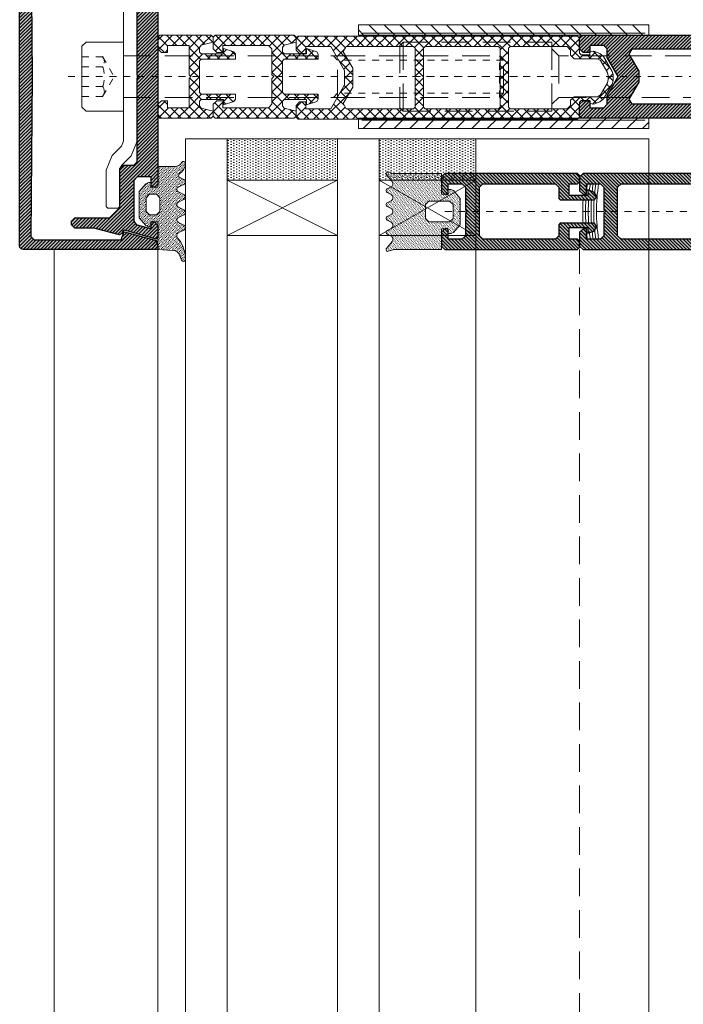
# Model space of a CAD drawing. Header units: millimetres. Extents: x -33628 to -373, y -3399 to 2697.
# Tile 43 of 99: x -23719 to -23709, y -3211 to -3197. Entities that reach past the tile are written whole.
import ezdxf
from ezdxf.enums import TextEntityAlignment as Align

# ---------------------------------------------------------------- set-up
doc = ezdxf.new("R2010")
doc.units = ezdxf.units.MM
doc.header["$LTSCALE"] = 0.2
doc.header["$MEASUREMENT"] = 0
for name, pattern in [('$0$gen3a', [3.125, 2.25, -0.875]), ('$1$gen7a', [6.875, 4.75, -0.875, 0.375, -0.875]), ('$1$HIDDEN2', [30, 20, -10])]:
    doc.linetypes.add(name, pattern=pattern)
for name, color, linetype, lineweight in [('$1$_MB_hidden_0.09', 125, '$1$HIDDEN2', 9), ('$1$_MB_kreskowanie_profile_0.09', 7, 'Continuous', 9), ('$1$_MB_osie_0.09', 51, '$1$gen7a', 9), ('$1$_MB_profile_0.25', 7, 'Continuous', 25), ('$1$_MB_solid', 7, 'Continuous', 9), ('_MB_inne_0.15', 251, 'Continuous', 15), ('_MB_izolacje_0.09', 132, 'Continuous', 9), ('_MB_kreskowanie_izolacje_0.09', 136, 'Continuous', 9), ('_MB_kreskowanie_szklo_0.09', 157, 'Continuous', 9), ('_MB_kreskowanie_tworzywo_0.09', 34, 'Continuous', 9), ('_MB_kreskowanie_uszczelki_0.09', 252, 'Continuous', 9), ('_MB_profile_stal_0.15', 181, 'Continuous', 15), ('_MB_profile_tworzywo_0.15', 33, 'Continuous', 15), ('_MB_przerywane_0.09', 223, '$0$gen3a', 9), ('_MB_silikon_0.09', 161, 'Continuous', 9), ('_MB_szklo_0.15', 142, 'Continuous', 15), ('_MB_uszczelki_0.15', 140, 'Continuous', 15), ('_MB_widokowa_0.15', 153, 'Continuous', 15), ('_MB_wkrety_0.09', 20, 'Continuous', 9)]:
    doc.layers.add(name, color=color, linetype=linetype, lineweight=lineweight)
doc.layers.add('$1$_MB_pomocnicze_niedrukowane', color=220, linetype='Continuous', lineweight=15, plot=False)
doc.styles.add('$0$_MB_Calibri_Light_2.5', font='calibril.ttf', dxfattribs={"height": 2.5})
pattern_1 = [(315, (1.5, 0), (0.2525697, 0.08419), [0, -0.238125])]
pattern_2 = [(45, (0, 0), (-0.25, 0.25), [])]
pattern_3 = [(45, (0, 0), (-0.707195, 0.707195), []), (135, (0, 0), (-0.707195, -0.707195), [])]

# ---------------------------------------------------------------- blocks, each defined once
blk = doc.blocks.new('$0$szyba')
at = {"layer": '_MB_kreskowanie_szklo_0.09'}
h = blk.add_hatch(dxfattribs=at)
h.set_pattern_fill('DOTS', color=256, scale=0.025, angle=270)
h.set_pattern_definition([(270, (-907.487257, 111.66007), (0.0396875, -0.01984375), [0, -0.0396875])])
h.paths.add_polyline_path([(-909.487, 111.06), (-907.887, 111.06), (-907.887, 111.66), (-909.487, 111.66)])
h = blk.add_hatch(dxfattribs=at)
h.set_pattern_fill('DOTS', color=256, scale=0.025, angle=270)
h.set_pattern_definition([(270, (-905.687257, 111.66007), (0.0396875, -0.01984375), [0, -0.0396875])])
h.paths.add_polyline_path([(-907.287, 111.06), (-905.887, 111.06), (-905.887, 111.66), (-907.287, 111.66)])
at = {"layer": '_MB_inne_0.15', "elevation": 0}
for points in [[(-909.487, 111.06), (-907.887, 111.06), (-907.887, 111.66), (-909.487, 111.66)], [(-907.287, 111.06), (-905.887, 111.06), (-905.887, 111.66), (-907.287, 111.66)]]:
    blk.add_lwpolyline(points, close=True, dxfattribs=at)
for points in [[(-907.887, 110.26), (-909.487, 110.26), (-909.487, 111.06), (-907.887, 111.06), (-907.887, 110.26), (-909.487, 111.06), (-907.887, 111.06), (-909.487, 110.26)], [(-905.887, 110.26), (-907.287, 110.26), (-907.287, 111.06), (-905.887, 111.06), (-905.887, 110.26), (-907.287, 111.06), (-905.887, 111.06), (-907.287, 110.26)]]:
    blk.add_lwpolyline(points, dxfattribs=at)
at = {"layer": '_MB_szklo_0.15', "elevation": 0}
for points in [[(-909.487, 105.66), (-909.487, 111.66), (-910.087, 111.66), (-910.087, 105.66)], [(-907.287, 105.66), (-907.287, 111.66), (-907.887, 111.66), (-907.887, 105.66)], [(-903.387, 105.66), (-903.387, 111.66), (-905.887, 111.66), (-905.887, 105.66)]]:
    blk.add_lwpolyline(points, dxfattribs=at)
blk = doc.blocks.new('*U300')
at = {"layer": '_MB_kreskowanie_uszczelki_0.09'}
h = blk.add_hatch(dxfattribs=at)
h.set_pattern_fill('DOTS', color=256, scale=0.15, angle=315, style=0)
h.set_pattern_definition(pattern_1)
edge = h.paths.add_edge_path()
edge.add_line((3, -1), (0, -1))
edge.add_line((0, -1), (0, 0))
edge.add_line((0, 0), (0.7, 0))
edge.add_line((0.7, 0), (0.7, 0.38))
edge.add_line((0.7, 0.38), (0.51, 0.76))
edge.add_line((0.51, 0.76), (-0.62, 1.7))
edge.add_line((-0.62, 1.7), (-4.42, 1.7))
edge.add_line((-4.42, 1.7), (-5.53, 0.75))
edge.add_line((-5.53, 0.75), (-5.7, 0.37))
edge.add_line((-5.7, 0.37), (-5.7, 0))
edge.add_line((-5.7, 0), (-5, 0))
edge.add_line((-5, 0), (-5, -1))
edge.add_line((-5, -1), (-9, -1))
edge.add_line((-9, -1), (-9.11, -3.13))
edge.add_arc((-10.31, -3.06), 1.2, 289.996, 357.0839, ccw=False)
edge.add_line((-9.9, -4.19), (-10.51, -4.42))
edge.add_arc((-10.4, -4.71), 0.313, 111.9434, 249.3118)
edge.add_line((-10.51, -5), (-10.1, -5))
edge.add_arc((-10.58, 0.17), 5.19, 275.3919, 309.3417)
edge.add_arc((-6.98, -4.23), 0.5, 24.996, 129.3416, ccw=False)
edge.add_line((-6.52, -4.02), (-6.17, -4.77))
edge.add_arc((-5.81, -4.63), 0.387, 200.5112, 251.5103)
edge.add_line((-5.94, -5), (-5.69, -5))
edge.add_arc((-5.81, -4.63), 0.387, 288.4897, 339.4808)
edge.add_line((-5.45, -4.77), (-5.07, -3.96))
edge.add_arc((-4.71, -4.13), 0.4, 24.996, 154.996, ccw=False)
edge.add_line((-4.35, -3.96), (-3.97, -4.77))
edge.add_arc((-3.61, -4.63), 0.387, 200.5439, 251.5123)
edge.add_line((-3.74, -5), (-3.49, -5))
edge.add_arc((-3.61, -4.63), 0.387, 288.4877, 339.4481)
edge.add_line((-3.25, -4.77), (-2.87, -3.96))
edge.add_arc((-2.51, -4.13), 0.4, 24.996, 154.996, ccw=False)
edge.add_line((-2.15, -3.96), (-1.77, -4.77))
edge.add_arc((-1.41, -4.63), 0.387, 200.5766, 251.5143)
edge.add_line((-1.54, -5), (-1.29, -5))
edge.add_arc((-1.41, -4.63), 0.387, 288.4857, 339.4154)
edge.add_line((-1.05, -4.77), (-0.67, -3.96))
edge.add_arc((-0.31, -4.13), 0.4, 24.996, 154.996, ccw=False)
edge.add_line((0.05, -3.96), (0.43, -4.77))
edge.add_arc((0.79, -4.63), 0.387, 200.6094, 251.5163)
edge.add_line((0.66, -5), (0.91, -5))
edge.add_arc((0.79, -4.63), 0.387, 288.4837, 339.3826)
edge.add_line((1.15, -4.77), (1.43, -4.16))
edge.add_arc((1.7, -4.29), 0.3, 34.4839, 154.9916, ccw=False)
edge.add_arc((3.7, -2.92), 2.12, 214.4816, 259.0903)
edge.add_line((3.3, -5), (3.54, -5))
edge.add_arc((3.43, -4.71), 0.314, 290.7093, 418.4575)
edge.add_arc((4.16, -3.43), 1.16, 178.4137, 241.0374, ccw=False)
edge.add_line((3, -3.4), (3, -1))
h.paths.add_polyline_path([(-3.5, -1.3), (-4, -0.8), (-4, 0.2), (-3.5, 0.7), (-1.5, 0.7), (-1, 0.2), (-1, -0.8), (-1.5, -1.3)], flags=16)
at = {"layer": '_MB_uszczelki_0.15'}
blk.add_lwpolyline([(3, -1), (0, -1), (0, 0), (0.7, 0), (0.7, 0.38), (0.51, 0.76), (-0.62, 1.7), (-4.42, 1.7), (-5.53, 0.75), (-5.7, 0.37), (-5.7, 0), (-5, 0), (-5, -1), (-9, -1), (-9.11, -3.13, -0.301384), (-9.9, -4.19), (-10.51, -4.42, 0.683231), (-10.51, -5), (-10.1, -5, 0.149227), (-7.29, -3.85, -0.489601), (-6.52, -4.02), (-6.17, -4.77, 0.226273), (-5.94, -5), (-5.69, -5, 0.226236), (-5.45, -4.77), (-5.07, -3.96, -0.63707), (-4.35, -3.96), (-3.97, -4.77, 0.226132), (-3.74, -5), (-3.49, -5, 0.226095), (-3.25, -4.77), (-2.87, -3.96, -0.63707), (-2.15, -3.96), (-1.77, -4.77, 0.225991), (-1.54, -5), (-1.29, -5, 0.225954), (-1.05, -4.77), (-0.67, -3.96, -0.63707), (0.05, -3.96), (0.43, -4.77, 0.22585), (0.66, -5), (0.91, -5, 0.225813), (1.15, -4.77), (1.43, -4.16, -0.580308), (1.95, -4.12, 0.197138), (3.3, -5), (3.54, -5, 0.623343), (3.6, -4.44, -0.280258), (3, -3.4)], format="xyb", close=True, dxfattribs=at)
blk.add_lwpolyline([(-3.5, -1.3), (-4, -0.8), (-4, 0.2), (-3.5, 0.7), (-1.5, 0.7), (-1, 0.2), (-1, -0.8), (-1.5, -1.3)], close=True, dxfattribs=at)
blk = doc.blocks.new('$0$-127109')
at = {"layer": '_MB_kreskowanie_izolacje_0.09'}
h = blk.add_hatch(dxfattribs=at)
h.set_pattern_fill('LINE', color=256, scale=0.5, angle=315, style=0)
h.set_pattern_definition([(315, (-57.1636, -23.2746), (1.122532, 1.122532), [])])
h.paths.add_polyline_path([(21, 1.5), (21, 0), (-21, 0), (-21, 1.5)])
at = {"layer": '_MB_izolacje_0.09'}
blk.add_lwpolyline([(21, 1.5), (21, 0), (-21, 0), (-21, 1.5)], close=True, dxfattribs=at)
blk.add_lwpolyline([(-20.5, 0.3), (20.5, 0.3)], dxfattribs=at)
blk = doc.blocks.new('*U363')
at = {"layer": '_MB_kreskowanie_uszczelki_0.09'}
h = blk.add_hatch(dxfattribs=at)
h.set_pattern_fill('DOTS', color=256, scale=0.15, angle=315, style=0)
h.set_pattern_definition(pattern_1)
edge = h.paths.add_edge_path()
edge.add_line((3, -1), (0, -1))
edge.add_line((0, -1), (0, 0))
edge.add_line((0, 0), (0.7, 0))
edge.add_line((0.7, 0), (0.7, 0.38))
edge.add_line((0.7, 0.38), (0.52, 0.76))
edge.add_line((0.52, 0.76), (-0.6, 1.7))
edge.add_line((-0.6, 1.7), (-4.4, 1.7))
edge.add_line((-4.4, 1.7), (-5.52, 0.76))
edge.add_line((-5.52, 0.76), (-5.7, 0.38))
edge.add_line((-5.7, 0.38), (-5.7, 0))
edge.add_line((-5.7, 0), (-5, 0))
edge.add_line((-5, 0), (-5, -1))
edge.add_line((-5, -1), (-8, -1))
edge.add_line((-8, -1), (-8, -7.9))
edge.add_line((-8, -7.9), (-8.25, -8.68))
edge.add_arc((-8.01, -8.76), 0.252, 162.2303, 254.0891)
edge.add_line((-8.08, -9), (-7.94, -9))
edge.add_arc((-8.01, -8.76), 0.252, 285.9109, 313.2066)
edge.add_line((-7.84, -8.94), (-6.83, -8.12))
edge.add_arc((-6.5, -8.5), 0.5, 27.1034, 132.057, ccw=False)
edge.add_line((-6.05, -8.27), (-5.75, -8.86))
edge.add_arc((-5.49, -8.72), 0.292, 210.1744, 254.9723)
edge.add_line((-5.57, -9), (-5.42, -9))
edge.add_arc((-5.49, -8.72), 0.292, 285.0277, 335.9676)
edge.add_line((-5.23, -8.84), (-4.94, -8.27))
edge.add_arc((-4.49, -8.5), 0.5, 27.1034, 152.8966, ccw=False)
edge.add_line((-4.05, -8.27), (-3.75, -8.86))
edge.add_arc((-3.49, -8.72), 0.292, 210.1744, 254.9723)
edge.add_line((-3.57, -9), (-3.42, -9))
edge.add_arc((-3.49, -8.72), 0.292, 285.0277, 335.9676)
edge.add_line((-3.23, -8.84), (-2.94, -8.27))
edge.add_arc((-2.49, -8.5), 0.5, 27.1034, 152.8966, ccw=False)
edge.add_line((-2.05, -8.27), (-1.75, -8.86))
edge.add_arc((-1.49, -8.72), 0.292, 210.1744, 254.9723)
edge.add_line((-1.57, -9), (-1.42, -9))
edge.add_arc((-1.49, -8.72), 0.292, 285.0277, 335.9676)
edge.add_line((-1.23, -8.84), (-0.94, -8.27))
edge.add_arc((-0.49, -8.5), 0.5, 27.1034, 152.8966, ccw=False)
edge.add_line((-0.05, -8.27), (0.25, -8.86))
edge.add_arc((0.51, -8.72), 0.292, 210.1744, 254.9723)
edge.add_line((0.43, -9), (0.58, -9))
edge.add_arc((0.51, -8.72), 0.292, 285.0277, 335.9676)
edge.add_line((0.77, -8.84), (1.06, -8.27))
edge.add_arc((1.51, -8.5), 0.5, 51.6079, 152.8966, ccw=False)
edge.add_line((1.82, -8.11), (2.87, -8.96))
edge.add_arc((3.01, -8.76), 0.245, 234.1357, 254.5432)
edge.add_line((2.95, -9), (3.08, -9))
edge.add_arc((3.01, -8.76), 0.245, 285.4568, 386.8439)
edge.add_line((3.23, -8.65), (3, -7.97))
edge.add_line((3, -7.97), (3, -1))
h.paths.add_polyline_path([(-3.5, -3.3), (-4, -2.8), (-4, 0.2), (-3.5, 0.7), (-1.5, 0.7), (-1, 0.2), (-1, -2.8), (-1.5, -3.3)], flags=16)
at = {"layer": '_MB_uszczelki_0.15'}
blk.add_lwpolyline([(3, -1), (0, -1), (0, 0), (0.7, 0), (0.7, 0.38), (0.52, 0.76), (-0.6, 1.7), (-4.4, 1.7), (-5.52, 0.76), (-5.7, 0.38), (-5.7, 0), (-5, 0), (-5, -1), (-8, -1), (-8, -7.9), (-8.25, -8.68, 0.423748), (-8.08, -9), (-7.94, -9, 0.119666), (-7.84, -8.94), (-6.83, -8.12, -0.492894), (-6.05, -8.27), (-5.75, -8.86, 0.197996), (-5.57, -9), (-5.42, -9, 0.226001), (-5.23, -8.84), (-4.94, -8.27, -0.61156), (-4.05, -8.27), (-3.75, -8.86, 0.197996), (-3.57, -9), (-3.42, -9, 0.226001), (-3.23, -8.84), (-2.94, -8.27, -0.61156), (-2.05, -8.27), (-1.75, -8.86, 0.197996), (-1.57, -9), (-1.42, -9, 0.226001), (-1.23, -8.84), (-0.94, -8.27, -0.61156), (-0.05, -8.27), (0.25, -8.86, 0.197996), (0.43, -9), (0.58, -9, 0.226001), (0.77, -8.84), (1.06, -8.27, -0.473172), (1.82, -8.11), (2.87, -8.96, 0.089281), (2.95, -9), (3.08, -9, 0.473697), (3.23, -8.65), (3, -7.97)], format="xyb", close=True, dxfattribs=at)
blk.add_lwpolyline([(-3.5, -3.3), (-4, -2.8), (-4, 0.2), (-3.5, 0.7), (-1.5, 0.7), (-1, 0.2), (-1, -2.8), (-1.5, -3.3)], close=True, dxfattribs=at)
blk = doc.blocks.new('$0$-K417892X')
at = {"layer": '$1$_MB_kreskowanie_profile_0.09'}
h = blk.add_hatch(dxfattribs=at)
h.set_pattern_fill('JIS_WOOD', color=256, scale=0.5)
h.set_pattern_definition(pattern_2)
edge = h.paths.add_edge_path()
edge.add_line((-23.09, -15.64), (-23.6, -15.14))
edge.add_line((-23.6, -15.14), (-23.6, -2.58))
edge.add_line((-23.6, -2.58), (-22.48, -2.18))
edge.add_line((-22.48, -2.18), (-22.42, -2.07))
edge.add_line((-22.42, -2.07), (-23.91, 2.52))
edge.add_line((-23.91, 2.52), (-24.52, 2.75))
edge.add_line((-24.52, 2.75), (-25, 2.75))
edge.add_line((-25, 2.75), (-25, -16.75))
edge.add_arc((-24.5, -16.75), 0.5, 180, 270)
edge.add_line((-24.5, -17.25), (24.5, -17.25))
edge.add_arc((24.5, -16.75), 0.5, 270, 360)
edge.add_line((25, -16.75), (25, 2.75))
edge.add_line((25, 2.75), (24.52, 2.75))
edge.add_line((24.52, 2.75), (23.91, 2.52))
edge.add_line((23.91, 2.52), (22.42, -2.07))
edge.add_line((22.42, -2.07), (22.48, -2.18))
edge.add_line((22.48, -2.18), (23.6, -2.58))
edge.add_line((23.6, -2.58), (23.6, -15.14))
edge.add_line((23.6, -15.14), (23.09, -15.64))
edge.add_line((23.09, -15.64), (0, -15.43))
edge.add_line((0, -15.43), (-23.09, -15.64))
h = blk.add_hatch(dxfattribs=at)
h.set_pattern_fill('JIS_WOOD', color=256, scale=0.5)
h.set_pattern_definition(pattern_2)
h.paths.add_polyline_path([(-23.09, -15.64), (-23.6, -15.14), (-23.6, -2.58), (-22.48, -2.18), (-22.42, -2.07), (-23.71, 2.49), (-24.52, 2.75), (-25, 2.75), (-25, -16.75, 0.414214), (-24.5, -17.25), (24.5, -17.25, 0.414214), (25, -16.75), (25, 2.75), (24.52, 2.75), (23.71, 2.49), (22.42, -2.07), (22.48, -2.18), (23.6, -2.58), (23.6, -15.14), (23.09, -15.64), (0, -15.43)])
at = {"layer": '$1$_MB_solid'}
h = blk.add_hatch(color=256, dxfattribs=at)
h.dxf.hatch_style = 1
h.paths.add_polyline_path([(-25, -16.75, 0.414214), (-24.5, -17.25), (24.5, -17.25, 0.414214), (25, -16.75), (25, 2.75), (24.52, 2.75), (23.71, 2.49), (22.42, -2.07), (22.48, -2.18), (23.6, -2.58), (23.6, -15.14), (23.09, -15.64), (0, -15.43), (-23.09, -15.64), (-23.6, -15.14), (-23.6, -2.58), (-22.48, -2.18), (-22.42, -2.07), (-23.71, 2.49), (-24.52, 2.75), (-25, 2.75)])
at = {"layer": '$1$_MB_profile_0.25'}
blk.add_lwpolyline([(-23.71, 2.49), (-24.52, 2.75), (-25, 2.75), (-25, -16.75, 0.414214), (-24.5, -17.25), (24.5, -17.25, 0.414214), (25, -16.75), (25, 2.75), (24.52, 2.75), (23.71, 2.49), (22.42, -2.07), (22.48, -2.18), (23.6, -2.58), (23.6, -15.14), (23.09, -15.64), (0, -15.43), (-23.09, -15.64), (-23.6, -15.14), (-23.6, -2.58), (-22.48, -2.18), (-22.42, -2.07)], format="xyb", close=True, dxfattribs=at)
blk = doc.blocks.new('$0$-K417890X')
at = {"layer": '$1$_MB_kreskowanie_profile_0.09'}
h = blk.add_hatch(dxfattribs=at)
h.set_pattern_fill('JIS_WOOD', color=256, scale=0.5)
h.set_pattern_definition(pattern_2)
h.paths.add_polyline_path([(-0.25, -3), (0, -2.75), (0.25, -3), (12.3, -3), (12.8, -3.5), (12.8, -5), (13.3, -5.5), (18.9, -5.5), (20.4, -7), (20.4, -12), (20.9, -12.5), (21.4, -12.5), (21.9, -12), (21.9, -9.28), (22.89, -5.58), (22.7, -5.22), (22.33, -5.09), (22.21, -4.84), (23.5, -0.26), (23.3, 0), (21.5, 0), (21, -0.5), (21, -1), (22, -1), (21.38, -3.15), (20.9, -3.5), (15, -3.5), (14.5, -3), (14.5, -1), (16, -1), (16, -0.5), (15.5, 0), (0, 0), (-15.5, 0), (-16, -0.5), (-16, -1), (-14.5, -1), (-14.5, -3), (-15, -3.5), (-20.9, -3.5), (-21.38, -3.15), (-22, -1), (-21, -1), (-21, -0.5), (-21.5, 0), (-23.3, 0), (-23.5, -0.26), (-22.21, -4.84), (-22.33, -5.09), (-22.7, -5.22), (-22.89, -5.58), (-21.9, -9.28), (-21.9, -12), (-21.4, -12.5), (-20.9, -12.5), (-20.4, -12), (-20.4, -7), (-18.9, -5.5), (-13.3, -5.5), (-12.8, -5), (-12.8, -3.5), (-12.3, -3)])
at = {"layer": '$1$_MB_solid'}
h = blk.add_hatch(color=256, dxfattribs=at)
h.dxf.hatch_style = 1
h.paths.add_polyline_path([(-0.25, -3), (0, -2.75), (0.25, -3), (12.3, -3), (12.8, -3.5), (12.8, -5), (13.3, -5.5), (18.9, -5.5), (20.4, -7), (20.4, -12), (20.9, -12.5), (21.4, -12.5), (21.9, -12), (21.9, -9.28), (22.89, -5.58), (22.7, -5.22), (22.33, -5.09), (22.21, -4.84), (23.5, -0.26), (23.3, 0), (21.5, 0), (21, -0.5), (21, -1), (22, -1), (21.38, -3.15), (20.9, -3.5), (15, -3.5), (14.5, -3), (14.5, -1), (16, -1), (16, -0.5), (15.5, 0), (0, 0), (-15.5, 0), (-16, -0.5), (-16, -1), (-14.5, -1), (-14.5, -3), (-15, -3.5), (-20.9, -3.5), (-21.38, -3.15), (-22, -1), (-21, -1), (-21, -0.5), (-21.5, 0), (-23.3, 0), (-23.5, -0.26), (-22.21, -4.84), (-22.33, -5.09), (-22.7, -5.22), (-22.89, -5.58), (-21.9, -9.28), (-21.9, -12), (-21.4, -12.5), (-20.9, -12.5), (-20.4, -12), (-20.4, -7), (-18.9, -5.5), (-13.3, -5.5), (-12.8, -5), (-12.8, -3.5), (-12.3, -3)])
at = {"layer": '$1$_MB_profile_0.25'}
blk.add_lwpolyline([(0, -2.75), (0.25, -3), (12.3, -3), (12.8, -3.5), (12.8, -5), (13.3, -5.5), (18.9, -5.5), (20.4, -7), (20.4, -12), (20.9, -12.5), (21.4, -12.5), (21.9, -12), (21.9, -9.28), (22.89, -5.58), (22.7, -5.22), (22.33, -5.09), (22.21, -4.84), (23.5, -0.26), (23.3, 0), (21.5, 0), (21, -0.5), (21, -1), (22, -1), (21.38, -3.15), (20.9, -3.5), (15, -3.5), (14.5, -3), (14.5, -1), (16, -1), (16, -0.5), (15.5, 0), (0, 0), (-15.5, 0), (-16, -0.5), (-16, -1), (-14.5, -1), (-14.5, -3), (-15, -3.5), (-20.9, -3.5), (-21.38, -3.15), (-22, -1), (-21, -1), (-21, -0.5), (-21.5, 0), (-23.3, 0), (-23.5, -0.26), (-22.21, -4.84), (-22.33, -5.09), (-22.7, -5.22), (-22.89, -5.58), (-21.9, -9.28), (-21.9, -12), (-21.4, -12.5), (-20.9, -12.5), (-20.4, -12), (-20.4, -7), (-18.9, -5.5), (-13.3, -5.5), (-12.8, -5), (-12.8, -3.5), (-12.3, -3), (-0.25, -3)], close=True, dxfattribs=at)
blk = doc.blocks.new('$0$-K417890X+K417892X')
for name, p in [('$0$-K417892X', (0, -2.75)), ('$0$-K417890X', (0, 0))]:
    blk.add_blockref(name, p)
blk = doc.blocks.new('*U364')
blk.add_blockref('$0$-K417890X+K417892X', (0, 0))
blk = doc.blocks.new('$0$-K417916X')
at = {"layer": '$1$_MB_kreskowanie_profile_0.09'}
h = blk.add_hatch(dxfattribs=at)
h.set_pattern_fill('JIS_WOOD', color=256, scale=0.5)
h.set_pattern_definition(pattern_2)
h.paths.add_polyline_path([(0, -4.5), (0, -15), (-0.5, -15.5), (-7.5, -15.5), (-8, -15), (-8, -4.5), (-7.5, -4), (-5.9, -4), (-5.7, -3.8), (-5.7, 1.1), (-6, 1.4), (-6.35, 1.4), (-6.82, 1.07), (-7.14, 0.2), (-6.3, 0.2), (-6.3, -2.5), (-8, -2.5), (-8, -1.3), (-8.3, -1), (-9.2, -1), (-9.5, -1.3), (-9.5, -20.5), (-9, -21), (-7, -21), (-6.5, -20.5), (-6.5, -20), (-8, -20), (-8, -18), (-7.5, -17.5), (-4.25, -17.5), (-4, -17.25), (-3.75, -17.5), (-0.5, -17.5), (0, -18), (0, -20), (-1.5, -20), (-1.5, -20.5), (-1, -21), (1, -21), (1.5, -20.5), (1.5, -1.3), (1.2, -1), (0.3, -1), (0, -1.3), (0, -2.5), (-1.7, -2.5), (-1.7, 0.2), (-0.86, 0.2), (-1.18, 1.07), (-1.65, 1.4), (-2, 1.4), (-2.3, 1.1), (-2.3, -3.8), (-2.1, -4), (-0.5, -4)])
at = {"layer": '$1$_MB_solid'}
h = blk.add_hatch(color=256, dxfattribs=at)
h.dxf.hatch_style = 1
h.paths.add_polyline_path([(0, -4.5), (0, -15), (-0.5, -15.5), (-7.5, -15.5), (-8, -15), (-8, -4.5), (-7.5, -4), (-5.9, -4), (-5.7, -3.8), (-5.7, 1.1), (-6, 1.4), (-6.35, 1.4), (-6.82, 1.07), (-7.14, 0.2), (-6.3, 0.2), (-6.3, -2.5), (-8, -2.5), (-8, -1.3), (-8.3, -1), (-9.2, -1), (-9.5, -1.3), (-9.5, -20.5), (-9, -21), (-7, -21), (-6.5, -20.5), (-6.5, -20), (-8, -20), (-8, -18), (-7.5, -17.5), (-4.25, -17.5), (-4, -17.25), (-3.75, -17.5), (-0.5, -17.5), (0, -18), (0, -20), (-1.5, -20), (-1.5, -20.5), (-1, -21), (1, -21), (1.5, -20.5), (1.5, -1.3), (1.2, -1), (0.3, -1), (0, -1.3), (0, -2.5), (-1.7, -2.5), (-1.7, 0.2), (-0.86, 0.2), (-1.18, 1.07), (-1.65, 1.4), (-2, 1.4), (-2.3, 1.1), (-2.3, -3.8), (-2.1, -4), (-0.5, -4)])
at = {"layer": '$1$_MB_profile_0.25'}
blk.add_lwpolyline([(-0.5, -4), (0, -4.5), (0, -15), (-0.5, -15.5), (-7.5, -15.5), (-8, -15), (-8, -4.5), (-7.5, -4), (-5.9, -4), (-5.7, -3.8), (-5.7, 1.1), (-6, 1.4), (-6.35, 1.4), (-6.82, 1.07), (-7.14, 0.2), (-6.3, 0.2), (-6.3, -2.5), (-8, -2.5), (-8, -1.3), (-8.3, -1), (-9.2, -1), (-9.5, -1.3), (-9.5, -20.5), (-9, -21), (-7, -21), (-6.5, -20.5), (-6.5, -20), (-8, -20), (-8, -18), (-7.5, -17.5), (-4.25, -17.5), (-4, -17.25), (-3.75, -17.5), (-0.5, -17.5), (0, -18), (0, -20), (-1.5, -20), (-1.5, -20.5), (-1, -21), (1, -21), (1.5, -20.5), (1.5, -1.3), (1.2, -1), (0.3, -1), (0, -1.3), (0, -2.5), (-1.7, -2.5), (-1.7, 0.2), (-0.86, 0.2), (-1.18, 1.07), (-1.65, 1.4), (-2, 1.4), (-2.3, 1.1), (-2.3, -3.8), (-2.1, -4), (-0.5, -4), (0, -4.5)], dxfattribs=at)
blk = doc.blocks.new('*U259')
at = {"layer": '$1$_MB_osie_0.09'}
blk.add_lwpolyline([(-4, -20.5), (-4, 8)], dxfattribs=at)
at = {"layer": '_MB_silikon_0.09'}
for radius, start, end in [(25.43, 260.9483, 279.0517), (25.82, 261.0897, 264.1005), (26.22, 261.2266, 263.6207), (26.62, 261.3595, 263.4122), (27.02, 261.4883, 263.9605), (25.82, 266.2113, 273.7887), (26.22, 266.2833, 273.7167), (26.62, 266.3392, 273.6608), (25.82, 275.8995, 278.9103), (27.02, 276.0395, 278.5117), (26.22, 276.3793, 278.7734), (26.62, 276.5878, 278.6405), (27.02, 266.3934, 273.6066), (27.42, 266.4461, 273.5539)]:
    blk.add_arc((-4, 26.87), radius, start, end, dxfattribs=at)
blk.add_blockref('$0$-K417916X', (0, 0))
blk = doc.blocks.new('$0$-80322091')
at = {"layer": '_MB_profile_stal_0.15', "ltscale": 0.5}
blk.add_lwpolyline([(-2.54, -10.05), (-3.87, -11.38), (-4.75, -13.5), (-4.75, -18.75), (-4.5, -19), (-3, -19), (-2.75, -18.75), (-2.75, -13.3), (-2.46, -12.79), (-1.13, -11.46), (-0.25, -9.34), (-0.25, 9.34), (-1.13, 11.46), (-2.46, 12.79), (-2.75, 13.3), (-2.75, 18.75), (-3, 19), (-4.5, 19), (-4.75, 18.75), (-4.75, 13.5), (-3.87, 11.38), (-2.54, 10.05), (-2.25, 9.34), (-2.25, -9.34)], close=True, dxfattribs=at)
blk = doc.blocks.new('$0$-009020')
at = {"layer": '_MB_kreskowanie_tworzywo_0.09'}
h = blk.add_hatch(dxfattribs=at)
h.set_pattern_fill('NET', color=256, scale=0.315, angle=45)
h.set_pattern_definition(pattern_3)
h.paths.add_polyline_path([(6, -5.9), (5.7, -5.6), (5, -5.6), (4.56, -7.35), (4.24, -7.6), (3.55, -7.6), (3.3, -7.35), (3.3, -4.1), (4.05, -4.1), (3.6, -2.61), (3.23, -2.4), (2.55, -2.4), (2.55, -7.35), (2.3, -7.6), (-2.3, -7.6), (-2.55, -7.35), (-2.55, -2.4), (-3.23, -2.4), (-3.6, -2.61), (-4.05, -4.1), (-3.3, -4.1), (-3.3, -7.35), (-3.55, -7.6), (-4.24, -7.6), (-4.56, -7.35), (-5, -5.6), (-5.7, -5.6), (-6, -5.9), (-6, -13.3), (-5.7, -13.6), (-4, -13.6), (-3.5, -13.1), (-3.5, -12.2), (-4.5, -12.2), (-4.5, -9.1), (-0.25, -9.1), (0, -8.85), (0.25, -9.1), (4.5, -9.1), (4.5, -12.2), (3.5, -12.2), (3.5, -13.1), (4, -13.6), (5.7, -13.6), (6, -13.3)])
at = {"layer": '_MB_profile_tworzywo_0.15'}
blk.add_lwpolyline([(-2.55, -7.35), (-2.3, -7.6), (2.3, -7.6), (2.55, -7.35), (2.55, -2.4), (3.23, -2.4), (3.6, -2.61), (4.05, -4.1), (3.3, -4.1), (3.3, -7.35), (3.55, -7.6), (4.24, -7.6), (4.56, -7.35), (5, -5.6), (5.7, -5.6), (6, -5.9), (6, -13.3), (5.7, -13.6), (4, -13.6), (3.5, -13.1), (3.5, -12.2), (4.5, -12.2), (4.5, -9.1), (0.25, -9.1), (0, -8.85), (-0.25, -9.1), (-4.5, -9.1), (-4.5, -12.2), (-3.5, -12.2), (-3.5, -13.1), (-4, -13.6), (-5.7, -13.6), (-6, -13.3), (-6, -5.9), (-5.7, -5.6), (-5, -5.6), (-4.56, -7.35), (-4.24, -7.6), (-3.55, -7.6), (-3.3, -7.35), (-3.3, -4.1), (-4.05, -4.1), (-3.6, -2.61), (-3.23, -2.4), (-2.55, -2.4)], close=True, dxfattribs=at)
blk = doc.blocks.new('$0$-80371319')
at = {"layer": '$1$_MB_osie_0.09', "ltscale": 0.5}
blk.add_line((0, -57), (0, 8), dxfattribs=at)
for p, q in [((-3, 0), (-3, -31)), ((3, 0), (3, -31)), ((-3, -31), (-3, -54.39)), ((3, -31), (-3, -31)), ((3, -31), (3, -54.39)), ((-3, -54.39), (-2.39, -55)), ((2.39, -55), (-2.39, -55)), ((3, -54.39), (2.39, -55))]:
    blk.add_line(p, q)
at = {"layer": '_MB_przerywane_0.09'}
for p, q in [((-2.89, 6), (-2.89, 3)), ((-1.44, 6), (-1.44, 3)), ((1.44, 6), (1.44, 3)), ((2.89, 6), (2.89, 3)), ((-2.89, 3), (0, 1.33)), ((2.89, 3), (0, 1.33)), ((-2.39, -31), (-3, -30.39)), ((-2.39, -55), (-2.39, -31)), ((2.39, -31), (3, -30.39)), ((2.39, -55), (2.39, -31)), ((3, -54.39), (-3, -54.39))]:
    blk.add_line(p, q, dxfattribs=at)
for centre, radius, start, end in [((-2.17, 3.93), 1.18, 232.1211, 307.8789), ((0, 7.08), 4.33, 250.5288, 289.4712), ((2.17, 3.93), 1.18, 232.1211, 307.8789)]:
    blk.add_arc(centre, radius, start, end, dxfattribs=at)
at = {"layer": '_MB_wkrety_0.09'}
for p, q in [((-4.4, 6), (4.4, 6)), ((-5, 5.4), (-5, 0)), ((5, 5.4), (5, 0)), ((-5, 0), (-3, 0)), ((-3, 0), (3, 0)), ((3, 0), (5, 0))]:
    blk.add_line(p, q, dxfattribs=at)
for points in [[(-5, 5.4), (-4.4, 6)], [(5, 5.4), (4.4, 6)]]:
    blk.add_lwpolyline(points, dxfattribs=at)
blk = doc.blocks.new('$0$-80312108')
at = {"layer": '$1$_MB_osie_0.09', "ltscale": 0.5}
blk.add_line((0, -47.25), (0, 28.98), dxfattribs=at)
for p, q in [((-4.5, 27.6), (-5, 27.1)), ((-5, 5.6), (-5, 27.1)), ((-5, 27.1), (5, 27.1)), ((-4.5, 27.6), (4.5, 27.6)), ((4.5, 27.6), (5, 27.1)), ((5, 27.1), (5, 5.6)), ((5, 5.6), (-5, 5.6)), ((-3, -44.79), (-3, 4.6)), ((-3, 4.6), (3, 4.6)), ((3, 4.6), (3, -44.79)), ((3, -30.4), (-3, -30.4)), ((-3, -44.79), (-2.39, -45.4)), ((2.39, -45.4), (-2.39, -45.4)), ((3, -44.79), (2.39, -45.4))]:
    blk.add_line(p, q)
for points in [[(-3, 4.6), (-4, 5.6)], [(3, 4.6), (4, 5.6)]]:
    blk.add_lwpolyline(points)
at = {"layer": '_MB_przerywane_0.09'}
for p, q in [((-2.39, -30.4), (-3, -29.79)), ((2.39, -30.4), (3, -29.79)), ((-2.39, -30.4), (-2.39, -45.4)), ((2.39, -30.4), (2.39, -45.4)), ((-3, -44.79), (3, -44.79))]:
    blk.add_line(p, q, dxfattribs=at)
blk = doc.blocks.new('$0$-009083')
at = {"layer": '_MB_kreskowanie_tworzywo_0.09'}
h = blk.add_hatch(dxfattribs=at)
h.set_pattern_fill('NET', color=256, scale=0.315, angle=45)
h.set_pattern_definition([(45, (0, -0.0123), (-0.707195, 0.707195), []), (135, (0, -0.0123), (-0.707195, -0.707195), [])])
h.paths.add_polyline_path([(-4.56, -7.35), (-5, -5.6), (-5.7, -5.6), (-6, -5.9), (-6, -17.3), (-5.7, -17.6), (-4, -17.6), (-3.5, -17.1), (-3.5, -16.2), (-4.5, -16.2), (-4.5, -9.6), (-4, -9.1), (-0.25, -9.1), (0, -8.85), (0.25, -9.1), (4, -9.1), (4.5, -9.6), (4.5, -16.2), (3.5, -16.2), (3.5, -17.1), (4, -17.6), (5.7, -17.6), (6, -17.3), (6, -5.9), (5.7, -5.6), (5, -5.6), (4.56, -7.35), (4.24, -7.6), (3.55, -7.6), (3.3, -7.35), (3.3, -4.1), (4.05, -4.1), (3.6, -2.61), (3.23, -2.4), (2.55, -2.4), (2.55, -7.35), (2.3, -7.6), (-2.3, -7.6), (-2.55, -7.35), (-2.55, -2.4), (-3.23, -2.4), (-3.6, -2.61), (-4.05, -4.1), (-3.3, -4.1), (-3.3, -7.35), (-3.55, -7.6), (-4.24, -7.6)])
at = {"layer": '_MB_profile_tworzywo_0.15'}
blk.add_lwpolyline([(-2.3, -7.6), (2.3, -7.6), (2.55, -7.35), (2.55, -2.4), (3.23, -2.4), (3.6, -2.61), (4.05, -4.1), (3.3, -4.1), (3.3, -7.35), (3.55, -7.6), (4.24, -7.6), (4.56, -7.35), (5, -5.6), (5.7, -5.6), (6, -5.9), (6, -17.3), (5.7, -17.6), (4, -17.6), (3.5, -17.1), (3.5, -16.2), (4.5, -16.2), (4.5, -9.6), (4, -9.1), (0.25, -9.1), (0, -8.85), (-0.25, -9.1), (-4, -9.1), (-4.5, -9.6), (-4.5, -16.2), (-3.5, -16.2), (-3.5, -17.1), (-4, -17.6), (-5.7, -17.6), (-6, -17.3), (-6, -5.9), (-5.7, -5.6), (-5, -5.6), (-4.56, -7.35), (-4.24, -7.6), (-3.55, -7.6), (-3.3, -7.35), (-3.3, -4.1), (-4.05, -4.1), (-3.6, -2.61), (-3.23, -2.4), (-2.55, -2.4), (-2.55, -7.35)], close=True, dxfattribs=at)
blk = doc.blocks.new('*U299')
blk.add_blockref('$0$-009083', (0, 0))
blk = doc.blocks.new('$0$-K430482X')
at = {"layer": '$1$_MB_kreskowanie_profile_0.09'}
h = blk.add_hatch(dxfattribs=at)
h.set_pattern_fill('JIS_WOOD', color=256, scale=0.5)
h.set_pattern_definition(pattern_2)
h.paths.add_polyline_path([(25, 98.9, 0.414214), (24.5, 99.4), (-24.5, 99.4, 0.414214), (-25, 98.9), (-25, 14.7), (-24.7, 14.4), (-22.5, 14.4), (-22, 14.9), (-22, 15.4), (-23.5, 15.4), (-23.5, 17.4), (-23, 17.9), (-19.75, 17.9), (-19.5, 18.15), (-19.25, 17.9), (-16, 17.9), (-15.5, 17.4), (-15.5, 15.4), (-17, 15.4), (-17, 14.9), (-16.5, 14.4), (-14.3, 14.4), (-14, 14.7), (-14, 18.9), (-15.5, 20.4), (-21.6, 20.4), (-22.6, 21.4), (-22.6, 29.4), (-22.1, 29.9), (-6.5, 29.9), (-6, 29.4), (-6, -5.3), (-5.7, -5.6), (-4, -5.6), (-3.5, -5.1), (-3.5, -4.1), (-4.5, -4.1), (-4.5, -2.1), (-4, -1.6), (-2.77, -1.6), (0, 0), (2.77, -1.6), (4, -1.6), (4.5, -2.1), (4.5, -4.1), (3.5, -4.1), (3.5, -5.1), (4, -5.6), (5.7, -5.6), (6, -5.3), (6, 29.4), (6.5, 29.9), (22.1, 29.9), (22.6, 29.4), (22.6, 21.4), (21.6, 20.4), (15.5, 20.4), (14, 18.9), (14, 14.7), (14.3, 14.4), (16.5, 14.4), (17, 14.9), (17, 15.4), (15.5, 15.4), (15.5, 17.4), (16, 17.9), (19.25, 17.9), (19.5, 18.15), (19.75, 17.9), (23.01, 17.9), (23.5, 17.4), (23.5, 15.4), (22, 15.4), (22, 14.9), (22.5, 14.4), (24.7, 14.4), (25, 14.7)])
h.paths.add_polyline_path([(-22.1, 32.4), (-22.6, 32.9), (-22.6, 95.4), (-22.1, 95.9), (22.1, 95.9), (22.6, 95.4), (22.6, 32.9), (22.1, 32.4)], flags=16)
h.paths.add_polyline_path([(3.5, 29.4), (4, 28.9), (4, 2.02), (3.25, 1.58), (0.8, 3), (-0.8, 3), (-3.25, 1.58), (-4, 2.02), (-4, 28.9), (-3.5, 29.4)], flags=16)
h.paths.add_polyline_path([(-8.61, 32.79), (8.6, 32.79), (8.6, 36.62), (-8.61, 36.62)], flags=8)
at = {"layer": '$1$_MB_solid'}
h = blk.add_hatch(color=256, dxfattribs=at)
h.dxf.hatch_style = 1
h.paths.add_polyline_path([(25, 98.9, 0.414214), (24.5, 99.4), (-24.5, 99.4, 0.414214), (-25, 98.9), (-25, 14.7), (-24.7, 14.4), (-22.5, 14.4), (-22, 14.9), (-22, 15.4), (-23.5, 15.4), (-23.5, 17.4), (-23, 17.9), (-19.75, 17.9), (-19.5, 18.15), (-19.25, 17.9), (-16, 17.9), (-15.5, 17.4), (-15.5, 15.4), (-17, 15.4), (-17, 14.9), (-16.5, 14.4), (-14.3, 14.4), (-14, 14.7), (-14, 18.9), (-15.5, 20.4), (-21.6, 20.4), (-22.6, 21.4), (-22.6, 29.4), (-22.1, 29.9), (-6.5, 29.9), (-6, 29.4), (-6, -5.3), (-5.7, -5.6), (-4, -5.6), (-3.5, -5.1), (-3.5, -4.1), (-4.5, -4.1), (-4.5, -2.1), (-4, -1.6), (-2.77, -1.6), (0, 0), (2.77, -1.6), (4, -1.6), (4.5, -2.1), (4.5, -4.1), (3.5, -4.1), (3.5, -5.1), (4, -5.6), (5.7, -5.6), (6, -5.3), (6, 29.4), (6.5, 29.9), (22.1, 29.9), (22.6, 29.4), (22.6, 21.4), (21.6, 20.4), (15.5, 20.4), (14, 18.9), (14, 14.7), (14.3, 14.4), (16.5, 14.4), (17, 14.9), (17, 15.4), (15.5, 15.4), (15.5, 17.4), (16, 17.9), (19.25, 17.9), (19.5, 18.15), (19.75, 17.9), (23.01, 17.9), (23.5, 17.4), (23.5, 15.4), (22, 15.4), (22, 14.9), (22.5, 14.4), (24.7, 14.4), (25, 14.7)])
h.paths.add_polyline_path([(-22.1, 32.4), (-22.6, 32.9), (-22.6, 95.4), (-22.1, 95.9), (22.1, 95.9), (22.6, 95.4), (22.6, 32.9), (22.1, 32.4)], flags=16)
h.paths.add_polyline_path([(3.5, 29.4), (4, 28.9), (4, 2.02), (3.25, 1.58), (0.8, 3), (-0.8, 3), (-3.25, 1.58), (-4, 2.02), (-4, 28.9), (-3.5, 29.4)], flags=16)
h.paths.add_polyline_path([(-8.61, 32.79), (8.6, 32.79), (8.6, 36.62), (-8.61, 36.62)], flags=8)
at = {"layer": '$1$_MB_profile_0.25'}
blk.add_lwpolyline([(6.5, 29.9), (22.1, 29.9), (22.6, 29.4), (22.6, 21.4), (21.6, 20.4), (15.5, 20.4), (14, 18.9), (14, 14.7), (14.3, 14.4), (16.5, 14.4), (17, 14.9), (17, 15.4), (15.5, 15.4), (15.5, 17.4), (16, 17.9), (19.25, 17.9), (19.5, 18.15), (19.75, 17.9), (23.01, 17.9), (23.5, 17.4), (23.5, 15.4), (22, 15.4), (22, 14.9), (22.5, 14.4), (24.7, 14.4), (25, 14.7), (25, 98.9, 0.414214), (24.5, 99.4), (-24.5, 99.4, 0.414214), (-25, 98.9), (-25, 14.7), (-24.7, 14.4), (-22.5, 14.4), (-22, 14.9), (-22, 15.4), (-23.5, 15.4), (-23.5, 17.4), (-23, 17.9), (-19.75, 17.9), (-19.5, 18.15), (-19.25, 17.9), (-16, 17.9), (-15.5, 17.4), (-15.5, 15.4), (-17, 15.4), (-17, 14.9), (-16.5, 14.4), (-14.3, 14.4), (-14, 14.7), (-14, 18.9), (-15.5, 20.4), (-21.6, 20.4), (-22.6, 21.4), (-22.6, 29.4), (-22.1, 29.9), (-6.5, 29.9), (-6, 29.4), (-6, -5.3), (-5.7, -5.6), (-4, -5.6), (-3.5, -5.1), (-3.5, -4.1), (-4.5, -4.1), (-4.5, -2.1), (-4, -1.6), (-2.77, -1.6), (0, 0), (2.77, -1.6), (4, -1.6), (4.5, -2.1), (4.5, -4.1), (3.5, -4.1), (3.5, -5.1), (4, -5.6), (5.7, -5.6), (6, -5.3), (6, 29.4)], format="xyb", close=True, dxfattribs=at)
for points in [[(22.6, 32.9), (22.6, 95.4), (22.1, 95.9), (-22.1, 95.9), (-22.6, 95.4), (-22.6, 32.9), (-22.1, 32.4), (22.1, 32.4)], [(3.5, 29.4), (-3.5, 29.4), (-4, 28.9), (-4, 2.02), (-3.25, 1.58), (-0.8, 3), (0.8, 3), (3.25, 1.58), (4, 2.02), (4, 28.9)]]:
    blk.add_lwpolyline(points, close=True, dxfattribs=at)
at = {"layer": '$1$_MB_pomocnicze_niedrukowane', "style": '$0$_MB_Calibri_Light_2.5'}
blk.add_text('K430482X', height=2.5, dxfattribs=at).set_placement((0, 32.4), align=Align.BOTTOM_CENTER)
blk = doc.blocks.new('*U316')
blk.add_blockref('$0$-K430482X', (0, 0))
blk = doc.blocks.new('$0$-009017')
at = {"layer": '_MB_kreskowanie_tworzywo_0.09'}
h = blk.add_hatch(dxfattribs=at)
h.set_pattern_fill('NET', color=256, scale=0.315, angle=45)
h.set_pattern_definition(pattern_3)
h.paths.add_polyline_path([(-5.7, -5.6), (-6, -5.9), (-6, -46.3), (-5.7, -46.6), (-4, -46.6), (-3.5, -46.1), (-3.5, -45.2), (-4.5, -45.2), (-4.5, -41.6), (-1.04, -39.6), (1.04, -39.6), (4.5, -41.6), (4.5, -45.2), (3.5, -45.2), (3.5, -46.1), (4, -46.6), (5.7, -46.6), (6, -46.3), (6, -5.9), (5.7, -5.6), (3.55, -5.6), (3.3, -5.35), (3.3, -4.1), (3.75, -4.1), (3.84, -3.54), (3.51, -2.65), (3.07, -2.12), (0.92, -0.88), (0.46, -0.76), (-0.46, -0.76), (-0.92, -0.88), (-3.07, -2.12), (-3.51, -2.65), (-3.84, -3.54), (-3.75, -4.1), (-3.3, -4.1), (-3.3, -5.35), (-3.55, -5.6)])
h.paths.add_polyline_path([(-4, -6.9), (-3.25, -6.9), (-2.75, -6.4), (-2.75, -3.03), (-2.5, -2.6), (-0.73, -1.58), (-0.27, -1.46), (0.27, -1.46), (0.73, -1.58), (2.5, -2.6), (2.75, -3.03), (2.75, -6.4), (3.25, -6.9), (4, -6.9), (4.5, -7.4), (4.5, -15.65), (4.25, -15.9), (-4.25, -15.9), (-4.5, -15.65), (-4.5, -7.4)], flags=16)
h.paths.add_polyline_path([(-4.25, -17.1), (4.25, -17.1), (4.5, -17.35), (4.5, -27.95), (4.25, -28.2), (-4.25, -28.2), (-4.5, -27.95), (-4.5, -17.35)], flags=16)
h.paths.add_polyline_path([(-4.25, -29.4), (4.25, -29.4), (4.5, -29.65), (4.5, -39.35), (3.75, -39.78), (1.36, -38.4), (-1.36, -38.4), (-3.75, -39.78), (-4.5, -39.35), (-4.5, -29.65)], flags=16)
at = {"layer": '_MB_profile_tworzywo_0.15'}
for points in [[(6, -46.3), (5.7, -46.6), (4, -46.6), (3.5, -46.1), (3.5, -45.2), (4.5, -45.2), (4.5, -41.6), (1.04, -39.6), (-1.04, -39.6), (-4.5, -41.6), (-4.5, -45.2), (-3.5, -45.2), (-3.5, -46.1), (-4, -46.6), (-5.7, -46.6), (-6, -46.3), (-6, -5.9), (-5.7, -5.6), (-3.55, -5.6), (-3.3, -5.35), (-3.3, -4.1), (-3.75, -4.1), (-3.84, -3.54), (-3.51, -2.65), (-3.07, -2.12), (-0.92, -0.88), (-0.46, -0.76), (0.46, -0.76), (0.92, -0.88), (3.07, -2.12), (3.51, -2.65), (3.84, -3.54), (3.75, -4.1), (3.3, -4.1), (3.3, -5.35), (3.55, -5.6), (5.7, -5.6), (6, -5.9)], [(4.5, -7.4), (4, -6.9), (3.25, -6.9), (2.75, -6.4), (2.75, -3.03), (2.5, -2.6), (0.73, -1.58), (0.27, -1.46), (-0.27, -1.46), (-0.73, -1.58), (-2.5, -2.6), (-2.75, -3.03), (-2.75, -6.4), (-3.25, -6.9), (-4, -6.9), (-4.5, -7.4), (-4.5, -15.65), (-4.25, -15.9), (4.25, -15.9), (4.5, -15.65)], [(-4.5, -17.35), (-4.5, -27.95), (-4.25, -28.2), (4.25, -28.2), (4.5, -27.95), (4.5, -17.35), (4.25, -17.1), (-4.25, -17.1)], [(4.5, -39.35), (3.75, -39.78), (1.36, -38.4), (-1.36, -38.4), (-3.75, -39.78), (-4.5, -39.35), (-4.5, -29.65), (-4.25, -29.4), (4.25, -29.4), (4.5, -29.65)]]:
    blk.add_lwpolyline(points, close=True, dxfattribs=at)
blk = doc.blocks.new('*U280')
at = {"layer": '$1$_MB_hidden_0.09', "elevation": 0}
blk.add_lwpolyline([(10.5, 9.4), (10.5, -5.6), (1730, -5.6)], dxfattribs=at)
at = {"layer": '_MB_widokowa_0.15'}
blk.add_lwpolyline([(1730, -81.6), (26, -81.6), (26, -66.6), (1730, -66.6)], dxfattribs=at)
blk = doc.blocks.new('szyb-szkło_150-piętro2')
at = {"layer": '_MB_szklo_0.15', "transparency": 33554679}
for p, q in [((183.097, 9.2), (21.4, 9.2)), ((183.097, 8.6), (21.4, 8.6)), ((21.403, 7), (183.1, 7)), ((21.403, 6.4), (183.1, 6.4)), ((21.4, 5), (183.097, 5)), ((21.4, 2.5), (183.097, 2.5))]:
    blk.add_line(p, q, dxfattribs=at)
at = {"layer": '$1$_MB_hidden_0.09', "xscale": -0.1, "yscale": 0.1, "zscale": 0.1}
for name, p in [('$0$-80371319', (190, 10.1)), ('$0$-80312108', (190, 3.34))]:
    blk.add_blockref(name, p, dxfattribs=at)
at = {"yscale": 0.1, "zscale": 0.1}
for name, p, xscale, rotation in [('*U280', (14.5, 2.94), -0.1, 180), ('*U364', (190, 9.6), -0.1, 180), ('$0$-80322091', (190, 9.875), -0.1, 89.99999999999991), ('$0$-009020', (190, 8.24), -0.1, 180), ('*U299', (190, 7.04), 0.1, 180), ('$0$-009017', (189.985, 2.94), -0.1, 180), ('$0$-127109', (189.4, 4.6), -0.1, 89.99999999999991), ('$0$-127109', (190.6, 4.6), 0.1, 270.0000000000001), ('*U363', (188.3, 5.4), -0.1, 180), ('*U259', (187.65, 3.4), 0.1, 180.0000000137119), ('*U259', (187.65, 1.4), 0.1, 180.0000000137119), ('*U316', (190, 2.94), -0.1, 180)]:
    blk.add_blockref(name, p, dxfattribs=dict(at, xscale=xscale, rotation=rotation))
at = {"xscale": 0.1, "yscale": 0.1, "zscale": 0.1}
blk.add_blockref('*U300', (188.4, 9.7), dxfattribs=at)
at = {"rotation": 270.0000004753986}
blk.add_blockref('$0$szyba', (77.443, -900.887), dxfattribs=at)

msp = doc.modelspace()

# ---------------------------------------------------------------- block references
at = {"rotation": 90}
msp.add_blockref('szyb-szkło_150-piętro2', (-23707.273, -3387.573), dxfattribs=at)

doc.saveas('drawing.dxf')
